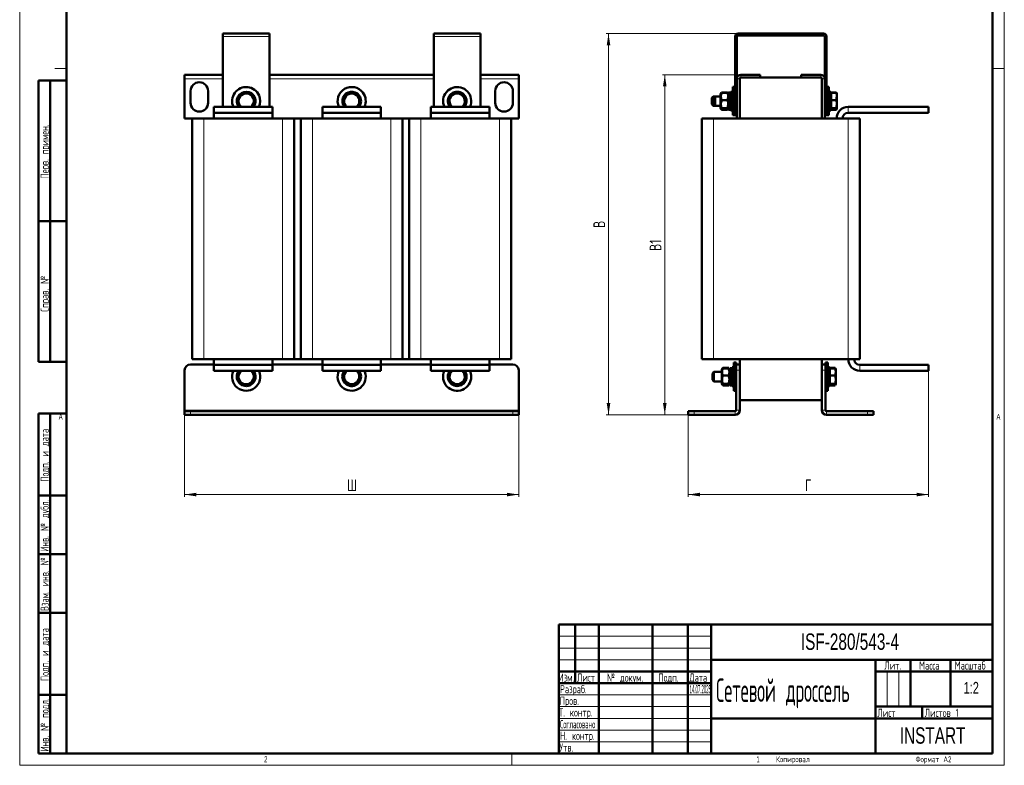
# Model space of a CAD drawing. Header units: millimetres. Extents: x 0 to 420, y 0 to 594.
# Tile 1 of 2: x 0 to 420, y 0 to 318. Entities that reach past the tile are written whole.
import ezdxf

# ---------------------------------------------------------------- set-up
doc = ezdxf.new("R2010")
doc.units = ezdxf.units.MM
doc.layers.add('ОСЕВЫЕ', color=7, linetype='Continuous')
doc.layers.add('ОСНОВНОЙ', color=7, linetype='Continuous', lineweight=25)
doc.styles.add('SLDTEXTSTYLE0', font='TXT', dxfattribs={"width": 0.7, "bigfont": 'bigfont'})
doc.styles.add('SLDTEXTSTYLE1', font='TXT', dxfattribs={"width": 0.7})
doc.styles.add('SLDTEXTSTYLE2', font='TXT', dxfattribs={"width": 0.705079, "bigfont": 'bigfont'})
doc.styles.add('SLDTEXTSTYLE3', font='TXT', dxfattribs={"width": 0.648852, "bigfont": 'bigfont'})
doc.styles.add('SLDTEXTSTYLE4', font='TXT', dxfattribs={"width": 0.632021, "bigfont": 'bigfont'})
doc.styles.add('SLDTEXTSTYLE5', font='TXT', dxfattribs={"width": 0.625377, "bigfont": 'bigfont'})
doc.styles.add('SLDTEXTSTYLE6', font='TXT', dxfattribs={"width": 0.497708, "bigfont": 'bigfont'})
doc.styles.add('SLDTEXTSTYLE7', font='TXT', dxfattribs={"width": 0.310319})
doc.styles.add('SLDTEXTSTYLE8', font='TXT', dxfattribs={"width": 0.464618, "bigfont": 'bigfont'})
doc.styles.add('SLDTEXTSTYLE9', font='TXT', dxfattribs={"width": 0.605})
doc.dimstyles.new('SLDDIMSTYLE0', dxfattribs={"dimtxt": 5, "dimasz": 5, "dimexe": 0, "dimexo": 0.0625, "dimgap": 1.25, "dimtad": 2, "dimdec": 1, "dimlfac": 2, "dimrnd": 1e-09, "dimzin": 12, "dimdsep": 46, "dimtxsty": 'SLDTEXTSTYLE1', "dimsah": 1, "dimcen": 0.09, "dimadec": 0, "dimazin": 3, "dimtfac": 1, "dimtdec": 3, "dimtofl": 0, "dimtmove": 0, "dimatfit": 3, "dimfxl": 0, "dimfrac": 2, "dimtolj": 1, "dimtzin": 12, "dimarcsym": 0})

# ---------------------------------------------------------------- blocks, each defined once
blk = doc.blocks.new('_D')
at = {"color": 7, "linetype": 'Continuous', "lineweight": 0}
for p, q in [((70.36, 149.41), (70.36, 114.42)), ((212.86, 149.41), (212.86, 114.42)), ((70.36, 115.42), (212.86, 115.42))]:
    blk.add_line(p, q, dxfattribs=at)
at = {"color": 7, "linetype": 'Continuous', "lineweight": 18}
for points in [[(70.36, 115.42), (75.36, 114.65), (75.36, 116.19)], [(212.86, 115.42), (207.86, 116.19), (207.86, 114.65)]]:
    blk.add_solid(points, dxfattribs=at)
at = {"color": 7, "linetype": 'Continuous', "lineweight": 18, "insert": (139.66, 121.87), "char_height": 5, "attachment_point": 1, "style": 'SLDTEXTSTYLE0'}
blk.add_mtext('Ш', dxfattribs=at)
blk = doc.blocks.new('_D_1')
at = {"color": 7, "linetype": 'Continuous', "lineweight": 0}
for p, q in [((387.67, 168.16), (387.67, 114.42)), ((285.17, 149.41), (285.17, 114.42)), ((285.17, 115.42), (387.67, 115.42))]:
    blk.add_line(p, q, dxfattribs=at)
at = {"color": 7, "linetype": 'Continuous', "lineweight": 18}
for points in [[(285.17, 115.42), (290.17, 114.65), (290.17, 116.19)], [(387.67, 115.42), (382.67, 116.19), (382.67, 114.65)]]:
    blk.add_solid(points, dxfattribs=at)
at = {"color": 7, "linetype": 'Continuous', "lineweight": 18, "insert": (335, 121.87), "char_height": 5, "attachment_point": 1, "style": 'SLDTEXTSTYLE0'}
blk.add_mtext('Г', dxfattribs=at)
blk = doc.blocks.new('_D_2')
at = {"color": 7, "linetype": 'Continuous', "lineweight": 0}
for p, q in [((306.41, 311.92), (250.17, 311.92)), ((251.17, 149.42), (251.17, 311.92)), ((285.16, 149.42), (250.17, 149.42))]:
    blk.add_line(p, q, dxfattribs=at)
at = {"color": 7, "linetype": 'Continuous', "lineweight": 18}
for points in [[(251.17, 311.92), (250.4, 306.92), (251.94, 306.92)], [(251.17, 149.42), (251.94, 154.42), (250.4, 154.42)]]:
    blk.add_solid(points, dxfattribs=at)
at = {"color": 7, "linetype": 'Continuous', "lineweight": 18, "insert": (244.72, 229.07), "char_height": 5, "attachment_point": 1, "rotation": 90, "style": 'SLDTEXTSTYLE0'}
blk.add_mtext('В', dxfattribs=at)
blk = doc.blocks.new('_D_3')
at = {"color": 7, "linetype": 'Continuous', "lineweight": 0}
for p, q in [((307.66, 294.42), (274.17, 294.42)), ((275.17, 149.42), (275.17, 294.42)), ((285.16, 149.42), (274.17, 149.42))]:
    blk.add_line(p, q, dxfattribs=at)
at = {"color": 7, "linetype": 'Continuous', "lineweight": 18}
for points in [[(275.17, 294.42), (274.4, 289.42), (275.94, 289.42)], [(275.17, 149.42), (275.94, 154.42), (274.4, 154.42)]]:
    blk.add_solid(points, dxfattribs=at)
at = {"color": 7, "linetype": 'Continuous', "lineweight": 18, "insert": (268.72, 219.26), "char_height": 5, "attachment_point": 1, "rotation": 90, "style": 'SLDTEXTSTYLE0'}
blk.add_mtext('В1', dxfattribs=at)

msp = doc.modelspace()

# ---------------------------------------------------------------- linework, layer by layer
at = {"color": 7, "linetype": 'Continuous', "lineweight": 50}
for p, q in [((20, 589), (20, 5)), ((415, 5), (415, 589)), ((86.611, 311.923), (106.611, 311.923)), ((86.611, 310.673), (86.611, 311.923)), ((106.611, 311.923), (106.611, 310.673)), ((176.611, 311.923), (196.611, 311.923)), ((176.611, 310.673), (176.611, 311.923)), ((196.611, 311.923), (196.611, 310.673)), ((306.418, 311.923), (342.918, 311.923)), ((306.418, 311.173), (342.918, 311.173)), ((86.611, 310.673), (86.611, 280.673)), ((106.611, 280.673), (106.611, 310.673)), ((176.611, 310.673), (176.611, 280.673)), ((196.611, 280.673), (196.611, 310.673)), ((305.168, 278.673), (305.168, 310.673)), ((305.918, 292.673), (305.918, 310.673)), ((343.418, 310.673), (343.418, 292.673)), ((344.168, 310.673), (344.168, 278.673)), ((70.361, 292.673), (70.361, 294.423)), ((86.611, 294.423), (70.361, 294.423)), ((176.611, 294.423), (106.611, 294.423)), ((212.861, 294.423), (196.611, 294.423)), ((212.861, 294.423), (212.861, 292.673)), ((307.668, 294.423), (315.918, 294.423)), ((315.918, 294.423), (315.918, 293.173)), ((333.418, 294.423), (341.668, 294.423)), ((333.418, 294.423), (333.418, 293.173)), ((8, 172), (8, 292)), ((20, 292), (8, 292)), ((8, 172), (8, 292)), ((13, 172), (13, 292)), ((13, 172), (13, 292)), ((70.361, 275.673), (70.361, 292.673)), ((212.861, 292.673), (212.861, 275.673)), ((305.918, 292.673), (305.918, 275.673)), ((307.168, 292.673), (307.168, 275.673)), ((307.668, 293.173), (315.918, 293.173)), ((315.918, 293.173), (333.418, 293.173)), ((333.418, 293.173), (341.668, 293.173)), ((342.168, 275.673), (342.168, 292.673)), ((343.418, 275.673), (343.418, 292.673)), ((72.861, 282.423), (72.861, 287.423)), ((80.361, 287.423), (80.361, 282.423)), ((95.126, 286.619), (96.989, 286.401)), ((98.853, 286.182), (99.596, 284.459)), ((139.359, 286.175), (141.222, 286.4)), ((143.085, 286.624), (144.211, 285.123)), ((183.066, 284.403), (184.485, 285.631)), ((185.904, 286.859), (187.676, 286.243)), ((189.449, 285.628), (189.803, 283.785)), ((202.861, 282.423), (202.861, 287.423)), ((210.361, 287.423), (210.361, 282.423)), ((299.131, 286.455), (298.968, 286.173)), ((298.968, 280.173), (298.968, 286.173)), ((299.225, 286.618), (299.131, 286.455)), ((299.403, 286.859), (299.235, 286.613)), ((299.333, 286.583), (299.403, 286.859)), ((301.934, 286.859), (299.403, 286.859)), ((301.934, 286.619), (299.403, 286.619)), ((302.368, 286.624), (300.153, 286.624)), ((301.934, 286.859), (302.014, 286.624)), ((302.057, 286.614), (301.934, 286.859)), ((302.182, 286.445), (301.934, 286.619)), ((302.108, 286.624), (302.1, 286.638)), ((302.368, 286.173), (302.204, 286.458)), ((302.368, 286.175), (302.367, 286.175)), ((303.368, 286.873), (302.368, 286.873)), ((302.368, 286.873), (302.368, 279.473)), ((304.168, 287.173), (303.368, 287.173)), ((303.368, 287.173), (303.368, 279.173)), ((305.168, 289.173), (304.168, 289.173)), ((304.168, 289.173), (304.168, 277.173)), ((345.168, 289.173), (344.168, 289.173)), ((345.168, 289.173), (345.168, 277.173)), ((345.968, 287.173), (345.168, 287.173)), ((345.968, 287.173), (345.968, 279.173)), ((347.578, 286.624), (345.968, 286.624)), ((346.118, 286.175), (345.968, 286.175)), ((346.118, 286.111), (345.968, 285.961)), ((346.118, 286.859), (346.118, 286.624)), ((348.328, 286.859), (346.118, 286.859)), ((346.118, 286.619), (346.118, 283.61)), ((348.328, 286.619), (346.118, 286.619)), ((348.37, 286.693), (348.328, 286.859)), ((348.328, 286.859), (348.443, 286.614)), ((348.328, 286.619), (348.618, 286.401)), ((348.618, 286.423), (348.492, 286.642)), ((348.618, 285.115), (348.618, 286.423)), ((92.884, 283.61), (94.005, 285.115)), ((94.149, 280.673), (93.626, 281.887)), ((100.338, 282.736), (99.217, 281.231)), ((137.885, 282.724), (138.622, 284.45)), ((145.337, 283.622), (144.6, 281.896)), ((183.773, 280.718), (183.419, 282.561)), ((190.156, 281.943), (188.737, 280.715)), ((295.843, 285.173), (295.218, 284.548)), ((295.218, 281.798), (295.218, 284.548)), ((295.218, 281.798), (295.843, 281.173)), ((296.593, 285.173), (295.843, 285.173)), ((295.843, 285.173), (295.843, 281.173)), ((296.593, 285.173), (295.968, 284.548)), ((295.968, 281.798), (295.968, 284.548)), ((295.968, 281.798), (296.593, 281.173)), ((298.968, 285.173), (296.593, 285.173)), ((296.593, 285.173), (296.593, 281.173)), ((301.934, 283.61), (299.403, 283.61)), ((348.328, 283.61), (346.118, 283.61)), ((346.118, 283.61), (346.118, 280.164)), ((348.328, 283.61), (348.618, 285.115)), ((348.328, 280.164), (348.618, 281.887)), ((348.618, 281.887), (348.618, 285.115)), ((348.618, 279.945), (348.618, 281.887)), ((82.861, 278.173), (82.861, 280.673)), ((82.861, 280.673), (107.861, 280.673)), ((82.861, 278.173), (107.861, 278.173)), ((82.861, 278.173), (82.861, 275.673)), ((107.861, 278.173), (107.861, 280.673)), ((107.861, 275.673), (107.861, 278.173)), ((129.111, 278.173), (129.111, 280.673)), ((129.111, 280.673), (154.111, 280.673)), ((129.111, 278.173), (154.111, 278.173)), ((129.111, 278.173), (129.111, 275.673)), ((139.423, 280.673), (139.011, 281.223)), ((154.111, 278.173), (154.111, 280.673)), ((154.111, 275.673), (154.111, 278.173)), ((175.361, 278.173), (175.361, 280.673)), ((175.361, 280.673), (200.361, 280.673)), ((175.361, 278.173), (200.361, 278.173)), ((175.361, 278.173), (175.361, 275.673)), ((183.902, 280.673), (183.773, 280.718)), ((188.737, 280.715), (188.688, 280.673)), ((200.361, 278.173), (200.361, 280.673)), ((200.361, 275.673), (200.361, 278.173)), ((295.843, 281.173), (296.593, 281.173)), ((296.593, 281.173), (298.968, 281.173)), ((298.968, 280.173), (299.131, 279.891)), ((299.131, 279.891), (299.225, 279.728)), ((299.403, 279.487), (299.235, 279.733)), ((301.934, 280.164), (299.403, 280.164)), ((301.934, 279.727), (299.403, 279.727)), ((301.934, 279.487), (299.403, 279.487)), ((302.368, 279.722), (300.153, 279.722)), ((302.057, 279.733), (301.934, 279.487)), ((302.1, 279.708), (302.108, 279.722)), ((302.204, 279.888), (302.368, 280.173)), ((302.368, 279.473), (303.368, 279.473)), ((303.368, 279.173), (304.168, 279.173)), ((305.168, 278.673), (305.168, 277.173)), ((305.168, 278.673), (305.918, 278.673)), ((344.168, 278.673), (343.418, 278.673)), ((344.168, 278.673), (344.168, 277.173)), ((345.168, 279.173), (345.968, 279.173)), ((345.968, 280.386), (346.118, 280.236)), ((347.578, 279.722), (345.968, 279.722)), ((348.328, 280.164), (346.118, 280.164)), ((346.118, 280.164), (346.118, 279.727)), ((348.328, 279.727), (346.118, 279.727)), ((346.118, 279.722), (346.118, 279.487)), ((348.328, 279.487), (346.118, 279.487)), ((348.328, 279.727), (348.618, 279.945)), ((348.328, 279.487), (348.503, 279.858)), ((348.492, 279.704), (348.618, 279.923)), ((353.418, 280.673), (387.668, 280.673)), ((353.418, 278.173), (387.668, 278.173)), ((387.668, 278.173), (387.668, 280.673)), ((73.611, 275.673), (70.361, 275.673)), ((73.611, 173.173), (73.611, 275.673)), ((73.611, 275.673), (78.611, 275.673)), ((78.611, 275.673), (112.111, 275.673)), ((112.111, 275.673), (117.111, 275.673)), ((119.861, 275.673), (117.111, 275.673)), ((117.111, 275.673), (117.111, 173.173)), ((119.861, 173.173), (119.861, 275.673)), ((119.861, 275.673), (124.861, 275.673)), ((124.861, 275.673), (158.361, 275.673)), ((158.361, 275.673), (163.361, 275.673)), ((166.111, 275.673), (163.361, 275.673)), ((163.361, 275.673), (163.361, 173.173)), ((166.111, 173.173), (166.111, 275.673)), ((166.111, 275.673), (171.111, 275.673)), ((171.111, 275.673), (204.611, 275.673)), ((204.611, 275.673), (209.611, 275.673)), ((212.861, 275.673), (209.611, 275.673)), ((209.611, 275.673), (209.611, 173.173)), ((290.918, 173.173), (290.918, 275.673)), ((290.918, 275.673), (295.918, 275.673)), ((295.918, 275.673), (305.918, 275.673)), ((304.168, 277.173), (305.168, 277.173)), ((305.168, 277.173), (305.918, 277.173)), ((305.918, 275.673), (307.168, 275.673)), ((307.168, 275.673), (342.168, 275.673)), ((343.418, 275.673), (342.168, 275.673)), ((343.418, 277.173), (344.168, 277.173)), ((343.418, 275.673), (353.418, 275.673)), ((344.168, 277.173), (345.168, 277.173)), ((353.418, 275.673), (358.418, 275.673)), ((358.418, 275.673), (358.418, 173.173)), ((8, 232), (20, 232)), ((78.611, 173.173), (73.611, 173.173)), ((78.611, 173.173), (112.111, 173.173)), ((82.861, 173.173), (82.861, 170.673)), ((107.861, 170.673), (107.861, 173.173)), ((117.111, 173.173), (112.111, 173.173)), ((117.111, 173.173), (119.861, 173.173)), ((124.861, 173.173), (119.861, 173.173)), ((124.861, 173.173), (158.361, 173.173)), ((129.111, 173.173), (129.111, 170.673)), ((154.111, 170.673), (154.111, 173.173)), ((163.361, 173.173), (158.361, 173.173)), ((163.361, 173.173), (166.111, 173.173)), ((171.111, 173.173), (166.111, 173.173)), ((171.111, 173.173), (204.611, 173.173)), ((175.361, 173.173), (175.361, 170.673)), ((200.361, 170.673), (200.361, 173.173)), ((209.611, 173.173), (204.611, 173.173)), ((295.918, 173.173), (290.918, 173.173)), ((295.918, 173.173), (353.418, 173.173)), ((307.168, 173.173), (307.168, 170.923)), ((342.168, 173.173), (342.168, 170.923)), ((358.418, 173.173), (353.418, 173.173)), ((8, 172), (20, 172)), ((70.361, 151.423), (70.361, 168.423)), ((72.861, 170.923), (82.861, 170.923)), ((82.861, 170.673), (82.861, 168.173)), ((107.861, 170.673), (82.861, 170.673)), ((107.861, 168.173), (82.861, 168.173)), ((99.073, 168.173), (99.596, 166.959)), ((102.121, 168.047), (102.065, 168.173)), ((107.861, 170.923), (129.111, 170.923)), ((107.861, 170.673), (107.861, 168.173)), ((129.111, 170.673), (129.111, 168.173)), ((154.111, 170.673), (129.111, 170.673)), ((154.111, 168.173), (129.111, 168.173)), ((138.066, 166.903), (139.485, 168.131)), ((139.485, 168.131), (139.534, 168.173)), ((144.32, 168.173), (144.449, 168.128)), ((144.449, 168.128), (144.803, 166.285)), ((154.111, 170.923), (175.361, 170.923)), ((154.111, 170.673), (154.111, 168.173)), ((175.361, 170.673), (175.361, 168.173)), ((200.361, 170.673), (175.361, 170.673)), ((200.361, 168.173), (175.361, 168.173)), ((183.361, 167.549), (184.441, 168.173)), ((188.781, 168.173), (189.861, 167.549)), ((200.361, 170.923), (210.361, 170.923)), ((200.361, 170.673), (200.361, 168.173)), ((212.861, 168.423), (212.861, 151.423)), ((299.631, 168.955), (299.468, 168.673)), ((299.468, 162.673), (299.468, 168.673)), ((299.725, 169.118), (299.631, 168.955)), ((299.8, 169.248), (299.725, 169.118)), ((299.903, 169.359), (299.735, 169.113)), ((299.85, 169.15), (299.903, 169.359)), ((299.86, 169.296), (299.903, 169.426)), ((302.434, 169.426), (299.903, 169.426)), ((302.434, 169.359), (299.903, 169.359)), ((302.434, 169.119), (299.903, 169.119)), ((302.434, 169.359), (302.502, 169.161)), ((302.557, 169.114), (302.434, 169.359)), ((302.682, 168.945), (302.434, 169.119)), ((302.704, 168.958), (302.6, 169.138)), ((302.868, 168.673), (302.704, 168.958)), ((303.868, 169.373), (302.868, 169.373)), ((302.868, 169.373), (302.868, 161.973)), ((304.668, 169.673), (303.868, 169.673)), ((303.868, 169.673), (303.868, 161.673)), ((305.668, 171.673), (304.668, 171.673)), ((304.668, 171.673), (304.668, 159.673)), ((305.668, 171.673), (305.668, 170.923)), ((305.668, 170.923), (307.168, 170.923)), ((305.668, 168.423), (305.668, 170.923)), ((305.668, 168.423), (305.668, 151.423)), ((307.168, 170.923), (307.168, 168.423)), ((307.168, 168.423), (307.168, 151.423)), ((342.168, 170.923), (343.668, 170.923)), ((342.168, 168.423), (342.168, 170.923)), ((342.168, 151.423), (342.168, 168.423)), ((344.668, 171.673), (343.668, 171.673)), ((343.668, 171.673), (343.668, 170.923)), ((343.668, 170.923), (343.668, 168.423)), ((343.668, 151.423), (343.668, 168.423)), ((344.668, 171.673), (344.668, 159.673)), ((345.468, 169.673), (344.668, 169.673)), ((345.468, 169.673), (345.468, 161.673)), ((345.618, 168.611), (345.468, 168.461)), ((347.828, 169.426), (345.618, 169.426)), ((345.618, 169.426), (345.618, 169.359)), ((347.828, 169.359), (345.618, 169.359)), ((345.618, 169.359), (345.618, 169.119)), ((347.828, 169.119), (345.618, 169.119)), ((345.618, 169.119), (345.618, 166.11)), ((347.87, 169.193), (347.828, 169.359)), ((347.828, 169.359), (347.943, 169.114)), ((347.828, 169.119), (348.118, 168.901)), ((347.992, 169.142), (347.925, 169.257)), ((348.118, 168.923), (347.992, 169.142)), ((348.118, 167.615), (348.118, 168.923)), ((387.668, 170.673), (358.418, 170.673)), ((387.668, 168.173), (358.418, 168.173)), ((387.668, 170.673), (387.668, 168.173)), ((92.884, 166.11), (94.005, 167.615)), ((94.369, 162.664), (93.626, 164.387)), ((100.338, 165.236), (99.217, 163.731)), ((138.773, 163.218), (138.419, 165.061)), ((145.156, 164.443), (143.737, 163.215)), ((183.361, 163.797), (183.361, 165.673)), ((189.861, 167.549), (189.861, 165.673)), ((296.093, 167.673), (295.468, 167.048)), ((295.468, 164.298), (295.468, 167.048)), ((295.468, 164.298), (296.093, 163.673)), ((299.468, 167.673), (296.093, 167.673)), ((296.093, 167.673), (296.093, 163.673)), ((302.434, 166.11), (299.903, 166.11)), ((347.828, 166.11), (345.618, 166.11)), ((345.618, 166.11), (345.618, 162.664)), ((347.828, 166.11), (348.118, 167.615)), ((347.828, 162.664), (348.118, 164.387)), ((348.118, 164.387), (348.118, 167.615)), ((348.118, 162.445), (348.118, 164.387)), ((98.096, 162.227), (96.232, 162.445)), ((142.318, 161.987), (140.545, 162.603)), ((186.611, 161.92), (184.986, 162.858)), ((189.861, 163.797), (188.236, 162.858)), ((296.093, 163.673), (299.468, 163.673)), ((299.468, 162.673), (299.631, 162.391)), ((299.631, 162.391), (299.725, 162.228)), ((299.725, 162.228), (299.8, 162.098)), ((299.903, 161.987), (299.735, 162.233)), ((302.434, 162.664), (299.903, 162.664)), ((302.434, 162.227), (299.903, 162.227)), ((302.434, 161.987), (299.903, 161.987)), ((302.434, 161.92), (299.903, 161.92)), ((302.557, 162.233), (302.434, 161.987)), ((302.532, 162.09), (302.6, 162.208)), ((302.6, 162.208), (302.686, 162.357)), ((302.704, 162.388), (302.868, 162.673)), ((302.868, 161.973), (303.868, 161.973)), ((303.868, 161.673), (304.668, 161.673)), ((304.668, 159.673), (305.668, 159.673)), ((343.668, 159.673), (344.668, 159.673)), ((344.668, 161.673), (345.468, 161.673)), ((345.468, 162.886), (345.618, 162.736)), ((347.828, 162.664), (345.618, 162.664)), ((345.618, 162.664), (345.618, 162.227)), ((345.618, 162.227), (345.618, 161.987)), ((347.828, 162.227), (345.618, 162.227)), ((345.618, 161.987), (345.618, 161.92)), ((347.828, 161.987), (345.618, 161.987)), ((347.828, 161.92), (345.618, 161.92)), ((347.828, 162.227), (348.118, 162.445)), ((347.828, 161.987), (348.003, 162.358)), ((347.925, 162.089), (347.992, 162.204)), ((347.992, 162.204), (348.118, 162.423)), ((307.168, 155.673), (342.168, 155.673)), ((70.361, 151.423), (70.361, 150.923)), ((212.861, 150.923), (212.861, 151.423)), ((8, 5), (8, 150)), ((8, 150), (20, 150)), ((13, 5), (13, 150)), ((70.361, 149.423), (70.361, 150.923)), ((70.361, 150.923), (72.861, 150.923)), ((72.861, 149.423), (70.361, 149.423)), ((72.861, 150.923), (210.361, 150.923)), ((72.861, 149.423), (210.361, 149.423)), ((210.361, 150.923), (212.861, 150.923)), ((212.861, 149.423), (210.361, 149.423)), ((212.861, 150.923), (212.861, 149.423)), ((285.168, 149.423), (285.168, 150.923)), ((285.168, 150.923), (287.668, 150.923)), ((287.668, 149.423), (285.168, 149.423)), ((287.668, 150.923), (305.168, 150.923)), ((287.668, 149.423), (305.168, 149.423)), ((344.168, 150.923), (361.668, 150.923)), ((344.168, 149.423), (361.668, 149.423)), ((361.668, 150.923), (364.168, 150.923)), ((364.168, 149.423), (361.668, 149.423)), ((364.168, 150.923), (364.168, 149.423)), ((20, 115), (8, 115)), ((20, 90), (8, 90)), ((20, 65), (8, 65)), ((230, 60), (415, 60)), ((230, 60), (230, 5)), ((237, 35), (237, 60)), ((247, 60), (247, 5)), ((270, 60), (270, 5)), ((285, 60), (285, 5)), ((295, 60), (295, 5)), ((295, 45), (415, 45)), ((365, 45), (365, 5)), ((380, 45), (380, 25)), ((397, 45), (397, 25)), ((230, 40), (295, 40)), ((365, 40), (415, 40)), ((230, 35), (295, 35)), ((8, 30), (20, 30)), ((365, 25), (415, 25)), ((385, 25), (385, 20)), ((295, 20), (415, 20)), ((8, 5), (20, 5)), ((20, 5), (415, 5))]:
    msp.add_line(p, q, dxfattribs=at)
at = {"color": 7, "linetype": 'Continuous', "lineweight": 25}
for p, q in [((20, 589), (20, 5)), ((20, 232), (8, 232))]:
    msp.add_line(p, q, dxfattribs=at)
at = {"color": 8, "linetype": 'Continuous', "lineweight": 18}
for p, q in [((306.418, 311.173), (306.418, 311.923)), ((342.918, 311.173), (342.918, 311.923)), ((86.611, 310.673), (106.611, 310.673)), ((176.611, 310.673), (196.611, 310.673)), ((305.918, 310.673), (305.168, 310.673)), ((343.418, 310.673), (344.168, 310.673)), ((307.668, 293.173), (307.668, 294.423)), ((341.668, 293.173), (341.668, 294.423)), ((86.611, 292.673), (70.361, 292.673)), ((176.611, 292.673), (106.611, 292.673)), ((212.861, 292.673), (196.611, 292.673)), ((307.168, 292.673), (305.918, 292.673)), ((342.168, 292.673), (343.418, 292.673)), ((353.418, 278.173), (353.418, 280.673)), ((78.611, 275.673), (78.611, 173.173)), ((112.111, 173.173), (112.111, 275.673)), ((124.861, 275.673), (124.861, 173.173)), ((158.361, 173.173), (158.361, 275.673)), ((171.111, 275.673), (171.111, 173.173)), ((204.611, 173.173), (204.611, 275.673)), ((295.918, 275.673), (295.918, 173.173)), ((353.418, 173.173), (353.418, 275.673)), ((307.168, 168.423), (305.668, 168.423)), ((343.668, 168.423), (342.168, 168.423)), ((358.418, 170.673), (358.418, 168.173)), ((212.861, 151.423), (70.361, 151.423)), ((305.668, 151.423), (307.168, 151.423)), ((343.668, 151.423), (342.168, 151.423)), ((72.861, 150.923), (72.861, 149.423)), ((210.361, 149.423), (210.361, 150.923)), ((287.668, 150.923), (287.668, 149.423)), ((305.168, 149.423), (305.168, 150.923)), ((344.168, 149.423), (344.168, 150.923)), ((361.668, 149.423), (361.668, 150.923))]:
    msp.add_line(p, q, dxfattribs=at)
at = {"color": 7, "linetype": 'Continuous', "lineweight": 18}
for p, q in [((230, 55), (295, 55)), ((230, 50), (295, 50)), ((230, 45), (295, 45)), ((370, 40), (370, 25)), ((375, 40), (375, 25)), ((230, 30), (295, 30)), ((230, 25), (295, 25)), ((230, 20), (295, 20)), ((230, 15), (295, 15)), ((230, 10), (295, 10))]:
    msp.add_line(p, q, dxfattribs=at)
at = {"color": 7, "linetype": 'Continuous', "lineweight": 50, "flags": 128}
for points in [[(99.217, 281.231), (98.941, 280.908), (98.688, 280.673)], [(139.534, 280.673), (139.288, 280.9), (139.011, 281.223)], [(94.005, 167.615), (94.281, 167.938), (94.534, 168.173)], [(100.284, 167.256), (99.858, 168.009), (99.733, 168.173)], [(147.503, 166.804), (147.218, 167.81), (147.065, 168.173)]]:
    msp.add_lwpolyline(points, dxfattribs=at)
at = {"color": 7, "linetype": 'Continuous', "lineweight": 50}
for centre, radius, start, end in [((306.418, 310.673), 1.25, 90, 180), ((306.418, 310.673), 0.5, 90, 180), ((342.918, 310.673), 1.25, 0, 90), ((342.918, 310.673), 0.5, 0, 90), ((307.668, 292.673), 1.75, 90, 180), ((341.668, 292.673), 1.75, 0, 90), ((76.611, 287.423), 3.75, 0, 180), ((206.611, 287.423), 3.75, 360, 180), ((307.668, 292.673), 0.5, 90, 180), ((341.668, 292.673), 0.5, 0, 90), ((96.611, 283.173), 6, 23.31178, 204.62432), ((96.611, 283.173), 4, 23.31178, 218.68219), ((96.611, 283.173), 3.25, 83.31178, 143.31178), ((96.611, 283.173), 3.25, 23.31178, 83.31178), ((141.611, 283.173), 6, 36.8699, 204.62432), ((141.611, 283.173), 4, 36.8699, 218.68219), ((141.611, 283.173), 3.25, 96.8699, 156.8699), ((141.611, 283.173), 3.25, 36.8699, 96.8699), ((141.611, 283.173), 6, 335.37568, 36.8699), ((186.611, 283.173), 6, 10.86263, 204.62432), ((186.611, 283.173), 4, 10.86263, 218.68219), ((186.611, 283.173), 3.25, 130.86263, 190.86263), ((186.611, 283.173), 3.25, 70.86263, 130.86263), ((186.611, 283.173), 3.25, 10.86263, 70.86263), ((76.611, 282.423), 3.75, 180, 0), ((96.611, 283.173), 3.25, 143.31178, 203.31178), ((96.611, 283.173), 3.25, 203.31178, 230.28486), ((96.611, 283.173), 3.25, 323.31178, 23.31178), ((96.611, 283.173), 4, 321.31781, 23.31178), ((96.611, 283.173), 6, 335.37568, 23.31178), ((141.611, 283.173), 3.25, 156.8699, 216.8699), ((141.611, 283.173), 3.25, 309.71514, 336.8699), ((141.611, 283.173), 3.25, 336.8699, 36.8699), ((141.611, 283.173), 4, 321.31781, 36.8699), ((186.611, 283.173), 3.25, 190.86263, 230.28486), ((186.611, 283.173), 3.25, 310.86263, 10.86263), ((186.611, 283.173), 4, 321.31781, 10.86263), ((186.611, 283.173), 6, 335.37568, 10.86263), ((206.611, 282.423), 3.75, 180, 0), ((353.418, 275.673), 5, 90, 180), ((353.418, 275.673), 2.5, 90, 180), ((358.418, 173.173), 5, 180, 270), ((358.418, 173.173), 2.5, 180, 270), ((72.861, 168.423), 2.5, 90, 180), ((96.611, 165.673), 6, 155.37568, 23.31178), ((96.611, 165.673), 4, 141.31781, 23.31178), ((96.611, 165.673), 3.25, 23.31178, 50.28486), ((141.611, 165.673), 6, 155.37568, 10.86263), ((141.611, 165.673), 4, 141.31781, 10.86263), ((141.611, 165.673), 3.25, 130.86263, 190.86263), ((141.611, 165.673), 3.25, 10.86263, 50.28486), ((141.611, 165.673), 4, 10.86263, 38.68219), ((186.611, 165.673), 6, 155.37568, 0), ((186.611, 165.673), 4, 141.31781, 0), ((186.611, 165.673), 3.25, 129.71514, 180), ((186.611, 165.673), 3.25, 0, 50.28486), ((186.611, 165.673), 4, 0, 38.68219), ((186.611, 165.673), 6, 0, 24.62432), ((210.361, 168.423), 2.5, 0, 90), ((96.611, 165.673), 3.25, 143.31178, 203.31178), ((96.611, 165.673), 3.25, 203.31178, 263.31178), ((96.611, 165.673), 3.25, 323.31178, 23.31178), ((141.611, 165.673), 3.25, 190.86263, 250.86263), ((141.611, 165.673), 3.25, 310.86263, 10.86263), ((186.611, 165.673), 3.25, 180, 240), ((186.611, 165.673), 3.25, 300, 0), ((96.611, 165.673), 3.25, 263.31178, 323.31178), ((141.611, 165.673), 3.25, 250.86263, 310.86263), ((186.611, 165.673), 3.25, 240, 300), ((305.168, 151.423), 2, 270, 0), ((305.168, 151.423), 0.5, 270, 0), ((344.168, 151.423), 2, 180, 270), ((344.168, 151.423), 0.5, 180, 270)]:
    msp.add_arc(centre, radius, start, end, dxfattribs=at)
for points, knots in [([(94.005, 285.115), (94.031, 285.15), (94.41, 285.659), (94.781, 286.156), (95.126, 286.619)], [0, 0, 0, 0, 0.0702148, 1, 1, 1, 1]), ([(96.989, 286.401), (97.034, 286.396), (97.663, 286.322), (98.28, 286.25), (98.853, 286.182)], [0, 0, 0, 0, 0.0702148, 1, 1, 1, 1]), ([(138.622, 284.45), (138.64, 284.491), (138.889, 285.073), (139.132, 285.644), (139.359, 286.175)], [0, 0, 0, 0, 0.0702148, 1, 1, 1, 1]), ([(141.222, 286.4), (141.266, 286.405), (141.895, 286.481), (142.512, 286.555), (143.085, 286.624)], [0, 0, 0, 0, 0.07021477, 1, 1, 1, 1]), ([(184.485, 285.631), (184.518, 285.66), (184.997, 286.075), (185.467, 286.481), (185.904, 286.859)], [0, 0, 0, 0, 0.0702148, 1, 1, 1, 1]), ([(187.676, 286.243), (187.718, 286.229), (188.317, 286.021), (188.904, 285.818), (189.449, 285.628)], [0, 0, 0, 0, 0.0702148, 1, 1, 1, 1]), ([(299.403, 283.61), (299.32, 283.871), (299.151, 284.399), (299.058, 285.423), (299.269, 286.156), (299.403, 286.619)], [0, 0, 0, 0, 0.2648623, 0.535468, 1, 1, 1, 1]), ([(299.403, 286.619), (299.312, 286.582), (299.176, 286.524), (299.155, 286.465), (299.148, 286.445)], [0, 0, 0, 0, 0.6623504, 1, 1, 1, 1]), ([(301.934, 286.619), (302.017, 286.358), (302.185, 285.831), (302.278, 284.806), (302.067, 284.073), (301.934, 283.61)], [0, 0, 0, 0, 0.2648623, 0.535468, 1, 1, 1, 1]), ([(348.618, 285.115), (348.618, 285.15), (348.614, 285.659), (348.466, 286.156), (348.328, 286.619)], [0, 0, 0, 0, 0.0702148, 1, 1, 1, 1]), ([(93.626, 281.887), (93.622, 281.897), (93.371, 282.478), (93.125, 283.049), (92.884, 283.61)], [0, 0, 0, 0, 0.01720975, 1, 1, 1, 1]), ([(99.596, 284.459), (99.6, 284.449), (99.85, 283.868), (100.096, 283.297), (100.338, 282.736)], [0, 0, 0, 0, 0.0172098, 1, 1, 1, 1]), ([(139.011, 281.223), (139.004, 281.232), (138.625, 281.738), (138.252, 282.235), (137.885, 282.724)], [0, 0, 0, 0, 0.0172098, 1, 1, 1, 1]), ([(144.6, 281.896), (144.582, 281.855), (144.406, 281.442), (144.233, 281.038), (144.077, 280.673)], [0, 0, 0, 0, 0.09907909, 1, 1, 1, 1]), ([(144.211, 285.123), (144.217, 285.114), (144.597, 284.608), (144.97, 284.111), (145.337, 283.622)], [0, 0, 0, 0, 0.0172098, 1, 1, 1, 1]), ([(183.419, 282.561), (183.417, 282.571), (183.298, 283.193), (183.181, 283.803), (183.066, 284.403)], [0, 0, 0, 0, 0.01720975, 1, 1, 1, 1]), ([(189.803, 283.785), (189.805, 283.775), (189.924, 283.153), (190.041, 282.543), (190.156, 281.943)], [0, 0, 0, 0, 0.0172098, 1, 1, 1, 1]), ([(299.403, 280.164), (299.323, 280.447), (299.163, 281.02), (299.052, 282.19), (299.263, 283.047), (299.403, 283.61)], [0, 0, 0, 0, 0.2514061, 0.5075832, 1, 1, 1, 1]), ([(301.934, 283.61), (302.013, 283.327), (302.173, 282.754), (302.285, 281.584), (302.073, 280.727), (301.934, 280.164)], [0, 0, 0, 0, 0.2514061, 0.5075832, 1, 1, 1, 1]), ([(348.618, 281.887), (348.618, 281.897), (348.617, 282.478), (348.471, 283.049), (348.328, 283.61)], [0, 0, 0, 0, 0.01720975, 1, 1, 1, 1]), ([(99.217, 281.231), (99.191, 281.196), (99.05, 281.007), (98.913, 280.823), (98.801, 280.673)], [0, 0, 0, 0, 0.1895571, 1, 1, 1, 1]), ([(299.403, 279.727), (299.32, 279.765), (299.151, 279.841), (299.058, 279.99), (299.269, 280.096), (299.403, 280.164)], [0, 0, 0, 0, 0.2648623, 0.535468, 1, 1, 1, 1]), ([(301.934, 280.164), (302.017, 280.126), (302.185, 280.049), (302.278, 279.9), (302.067, 279.794), (301.934, 279.727)], [0, 0, 0, 0, 0.2648623, 0.535468, 1, 1, 1, 1]), ([(348.618, 279.945), (348.618, 279.95), (348.614, 280.024), (348.466, 280.096), (348.328, 280.164)], [0, 0, 0, 0, 0.07021477, 1, 1, 1, 1]), ([(94.005, 167.615), (94.031, 167.65), (94.172, 167.839), (94.309, 168.023), (94.421, 168.173)], [0, 0, 0, 0, 0.1895571, 1, 1, 1, 1]), ([(299.903, 166.11), (299.82, 166.371), (299.651, 166.899), (299.558, 167.923), (299.769, 168.656), (299.903, 169.119)], [0, 0, 0, 0, 0.2648623, 0.535468, 1, 1, 1, 1]), ([(299.903, 169.119), (299.812, 169.082), (299.676, 169.024), (299.655, 168.965), (299.648, 168.945)], [0, 0, 0, 0, 0.6623504, 1, 1, 1, 1]), ([(302.434, 169.119), (302.517, 168.858), (302.685, 168.331), (302.778, 167.306), (302.567, 166.573), (302.434, 166.11)], [0, 0, 0, 0, 0.2648623, 0.535468, 1, 1, 1, 1]), ([(348.118, 167.615), (348.118, 167.65), (348.114, 168.159), (347.966, 168.656), (347.828, 169.119)], [0, 0, 0, 0, 0.07021477, 1, 1, 1, 1]), ([(93.626, 164.387), (93.622, 164.397), (93.371, 164.978), (93.125, 165.549), (92.884, 166.11)], [0, 0, 0, 0, 0.0172098, 1, 1, 1, 1]), ([(99.596, 166.959), (99.6, 166.949), (99.85, 166.368), (100.096, 165.797), (100.338, 165.236)], [0, 0, 0, 0, 0.0172098, 1, 1, 1, 1]), ([(138.419, 165.061), (138.417, 165.071), (138.298, 165.693), (138.181, 166.303), (138.066, 166.903)], [0, 0, 0, 0, 0.0172098, 1, 1, 1, 1]), ([(144.803, 166.285), (144.805, 166.275), (144.924, 165.653), (145.041, 165.043), (145.156, 164.443)], [0, 0, 0, 0, 0.01720975, 1, 1, 1, 1]), ([(183.361, 165.673), (183.361, 165.684), (183.361, 166.317), (183.361, 166.939), (183.361, 167.549)], [0, 0, 0, 0, 0.0172098, 1, 1, 1, 1]), ([(189.861, 165.673), (189.861, 165.662), (189.861, 165.029), (189.861, 164.407), (189.861, 163.797)], [0, 0, 0, 0, 0.0172098, 1, 1, 1, 1]), ([(299.903, 162.664), (299.823, 162.947), (299.663, 163.52), (299.552, 164.69), (299.763, 165.547), (299.903, 166.11)], [0, 0, 0, 0, 0.2514061, 0.5075832, 1, 1, 1, 1]), ([(302.434, 166.11), (302.513, 165.827), (302.673, 165.254), (302.785, 164.084), (302.573, 163.227), (302.434, 162.664)], [0, 0, 0, 0, 0.2514061, 0.5075832, 1, 1, 1, 1]), ([(348.118, 164.387), (348.118, 164.397), (348.117, 164.978), (347.971, 165.549), (347.828, 166.11)], [0, 0, 0, 0, 0.0172098, 1, 1, 1, 1]), ([(96.232, 162.445), (96.188, 162.45), (95.559, 162.524), (94.942, 162.596), (94.369, 162.664)], [0, 0, 0, 0, 0.07021477, 1, 1, 1, 1]), ([(99.217, 163.731), (99.191, 163.696), (98.812, 163.187), (98.441, 162.69), (98.096, 162.227)], [0, 0, 0, 0, 0.0702148, 1, 1, 1, 1]), ([(140.545, 162.603), (140.503, 162.617), (139.905, 162.825), (139.318, 163.029), (138.773, 163.218)], [0, 0, 0, 0, 0.0702148, 1, 1, 1, 1]), ([(143.737, 163.215), (143.704, 163.186), (143.224, 162.771), (142.755, 162.365), (142.318, 161.987)], [0, 0, 0, 0, 0.0702148, 1, 1, 1, 1]), ([(184.986, 162.858), (184.947, 162.881), (184.399, 163.197), (183.861, 163.508), (183.361, 163.797)], [0, 0, 0, 0, 0.0702148, 1, 1, 1, 1]), ([(188.236, 162.858), (188.197, 162.836), (187.649, 162.519), (187.111, 162.209), (186.611, 161.92)], [0, 0, 0, 0, 0.0702148, 1, 1, 1, 1]), ([(299.903, 162.227), (299.82, 162.265), (299.651, 162.341), (299.558, 162.49), (299.769, 162.596), (299.903, 162.664)], [0, 0, 0, 0, 0.2648623, 0.535468, 1, 1, 1, 1]), ([(302.434, 162.664), (302.517, 162.626), (302.685, 162.549), (302.778, 162.4), (302.567, 162.294), (302.434, 162.227)], [0, 0, 0, 0, 0.2648623, 0.535468, 1, 1, 1, 1]), ([(348.118, 162.445), (348.118, 162.45), (348.114, 162.524), (347.966, 162.596), (347.828, 162.664)], [0, 0, 0, 0, 0.07021477, 1, 1, 1, 1])]:
    msp.add_open_spline(points, degree=3, knots=knots, dxfattribs=at)
at = {"layer": 'ОСЕВЫЕ', "lineweight": 18}
for p, q in [((0, 594), (0, 0)), ((420, 594), (420, 0)), ((0, 0), (420, 0))]:
    msp.add_line(p, q, dxfattribs=at)
at = {"layer": 'ОСНОВНОЙ', "linetype": 'Continuous', "lineweight": 18}
for p, q in [((20, 5), (20, 589)), ((415, 589), (415, 5)), ((20, 297), (15, 297)), ((19.999, 297), (20.001, 297)), ((415.001, 297), (414.999, 297)), ((415, 297), (420, 297)), ((415, 5), (20, 5)), ((210, 5), (210, 0)), ((217.5, 4.999), (217.5, 5.001))]:
    msp.add_line(p, q, dxfattribs=at)

# ---------------------------------------------------------------- texts
at = {"color": 7, "linetype": 'Continuous', "lineweight": 0, "char_height": 3.5, "attachment_point": 2, "rotation": 90, "style": 'SLDTEXTSTYLE0'}
for s, insert in [('Перв. примен.', (8.917, 261.684)), ('Справ. №', (8.917, 201.011)), ('Подп. и дата', (8.917, 132.176)), ('Инв. № дубл.', (8.917, 102.135)), ('Взам. инв. №', (8.917, 77.203)), ('Подп. и дата', (8.917, 47.176)), ('Инв. № подл.', (8.917, 17.178))]:
    msp.add_mtext(s, dxfattribs=dict(at, insert=insert))
at = {"color": 7, "linetype": 'Continuous', "lineweight": 0}
for s, insert, char_height, attachment_point, style in [('ISF-280/543-4', (354.152, 56.22), 7, 2, 'SLDTEXTSTYLE1'), ('Лит.', (372.409, 44.295), 3.5, 2, 'SLDTEXTSTYLE0'), ('Масса', (387.993, 44.295), 3.5, 2, 'SLDTEXTSTYLE0'), ('Масштаб', (405.429, 44.295), 3.5, 2, 'SLDTEXTSTYLE2'), ('Изм.', (233.192, 39.143), 3.5, 2, 'SLDTEXTSTYLE5'), ('Лист', (241.56, 39.143), 3.5, 2, 'SLDTEXTSTYLE4'), ('№ докум.', (258.221, 39.143), 3.5, 2, 'SLDTEXTSTYLE0'), ('Подп.', (276.737, 39.143), 3.5, 2, 'SLDTEXTSTYLE0'), ('Дата', (289.444, 39.143), 3.5, 2, 'SLDTEXTSTYLE3'), ('Сетевой дроссель', (297.081, 37.001), 10, 1, 'SLDTEXTSTYLE6'), ('Разраб.', (230.444, 34.221), 3.5, 1, 'SLDTEXTSTYLE0'), ('14.07.2025', (285.785, 34.185), 3.5, 1, 'SLDTEXTSTYLE7'), ('1:2', (405.904, 35.546), 5, 2, 'SLDTEXTSTYLE1'), ('Пров.', (230.369, 29.244), 3.5, 1, 'SLDTEXTSTYLE0'), ('Т. контр.', (230.034, 24.283), 3.5, 1, 'SLDTEXTSTYLE0'), ('Лист', (365.862, 24.113), 3.5, 1, 'SLDTEXTSTYLE0'), ('Листов 1', (386.037, 24.113), 3.5, 1, 'SLDTEXTSTYLE0'), ('Согласовано', (230.5, 19.268), 3.5, 1, 'SLDTEXTSTYLE8'), ('Н. контр.', (230.449, 14.333), 3.5, 1, 'SLDTEXTSTYLE0'), ('INSTART', (389.435, 16.205), 7, 2, 'SLDTEXTSTYLE1'), ('Утв.', (230.25, 9.331), 3.5, 1, 'SLDTEXTSTYLE0'), ('Копировал', (329.804, 3.817), 2.5, 2, 'SLDTEXTSTYLE0'), ('Формат А2', (389.794, 3.817), 2.5, 2, 'SLDTEXTSTYLE0')]:
    msp.add_mtext(s, dxfattribs=dict(at, insert=insert, char_height=char_height, attachment_point=attachment_point, style=style))
at = {"layer": 'ОСНОВНОЙ', "char_height": 2.5, "attachment_point": 2, "style": 'SLDTEXTSTYLE9'}
for s, insert in [('A', (17.487, 149.823)), ('A', (417.487, 149.823)), ('2', (104.983, 3.823)), ('1', (314.983, 3.823))]:
    msp.add_mtext(s, dxfattribs=dict(at, insert=insert))

# ---------------------------------------------------------------- dimensions: what is measured, and where the dimension line sits
at = {"color": 7, "linetype": 'Continuous', "lineweight": 18}
for base, p2, text, picture, middle in [((251.168, 311.923), (306.418, 311.923), 'В', '_D_2', (251.168, 230.673)), ((275.168, 294.423), (307.668, 294.423), 'В1', '_D_3', (275.168, 221.923))]:
    dim = msp.add_linear_dim(base=base, p1=(285.168, 149.423), p2=p2, angle=90, text=text, dimstyle='SLDDIMSTYLE0', dxfattribs=at)
    dim.commit()
    dim.dimension.update_dxf_attribs({"geometry": picture, "text_midpoint": middle, "dimtype": 160})
for base, p1, p2, text, picture, middle in [((387.668, 115.423), (285.168, 149.423), (387.668, 168.173), 'Г', '_D_1', (336.418, 115.423)), ((212.861, 115.423), (70.361, 149.423), (212.861, 149.423), 'Ш', '_D', (141.611, 115.423))]:
    dim = msp.add_linear_dim(base=base, p1=p1, p2=p2, text=text, dimstyle='SLDDIMSTYLE0', dxfattribs=at)
    dim.commit()
    dim.dimension.update_dxf_attribs({"geometry": picture, "text_midpoint": middle, "dimtype": 160})

doc.saveas('drawing.dxf')
